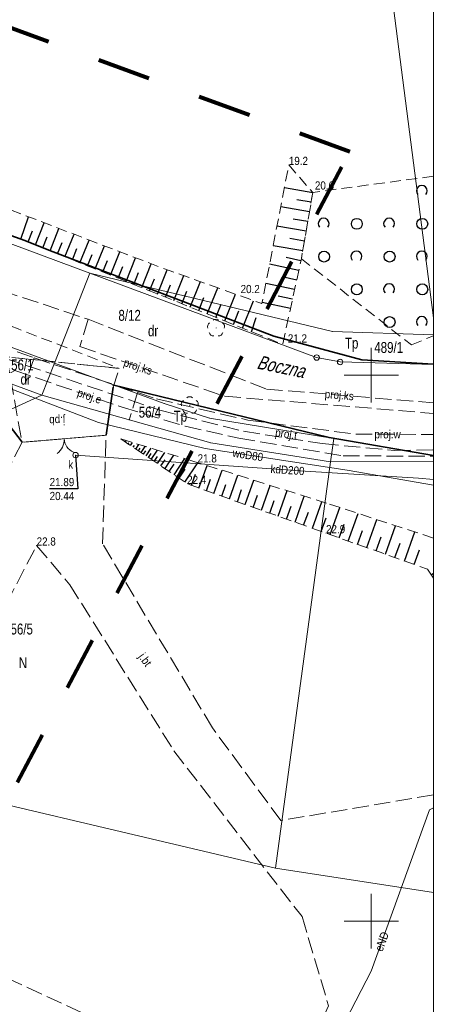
# Model space of a CAD drawing. Header units: metres. Extents: x 5490589 to 5490956, y 5935138 to 5935420.
# Tile 38 of 39: x 5490918 to 5490956, y 5935242 to 5935333. Entities that reach past the tile are written whole.
import ezdxf
from ezdxf.enums import TextEntityAlignment as Align

# ---------------------------------------------------------------- set-up
doc = ezdxf.new("R2010")
doc.units = ezdxf.units.M
doc.header["$MEASUREMENT"] = 0
for name, pattern in [('1.0_0.5', [1.5, 1, -0.5]), ('1.5_0.5', [2, 1.5, -0.5]), ('218-1000', [1.4, 0.7, -0.7]), ('219-500', [0]), ('egkk-500', [0]), ('egug-500', [0]), ('otob_500', [0])]:
    doc.linetypes.add(name, pattern=pattern)
doc.layers.get('0').update_dxf_attribs({"color": 2, "linetype": 'CONTINUOUS', "lineweight": 5})
for name, color, linetype in [('000 Inne (niezydentyfikowane)', 7, 'CONTINUOUS'), ('202-punkt graniczny', 7, 'CONTINUOUS'), ('203-punkt graniczny', 7, 'CONTINUOUS'), ('209-oznaczenie konturu klasyfikacyjnego', 7, 'CONTINUOUS'), ('210-oznaczenie konturu użytku gruntowego', 7, 'CONTINUOUS'), ('211-numer działki ewidencyjnej', 7, 'CONTINUOUS'), ('217-kontur klasyfikacyjny', 7, 'CONTINUOUS'), ('218-kontur użytku gruntowego', 7, 'CONTINUOUS'), ('219-działka ewidencyjna', 7, 'CONTINUOUS'), ('994-Nazwa ulicy', 7, 'CONTINUOUS'), ('brama', 7, 'CONTINUOUS'), ('chodnik', 7, 'CONTINUOUS'), ('drzewo liściaste', 7, 'CONTINUOUS'), ('jezdnia', 7, 'CONTINUOUS'), ('jezdnia-Atr17', 7, 'CONTINUOUS'), ('ogrodzenie trwałe', 7, 'CONTINUOUS'), ('pikieta naturalna', 7, 'CONTINUOUS'), ('pikieta naturalna-Atr2', 7, 'CONTINUOUS'), ('przewód elektroenergetyczny podziemny', 7, 'CONTINUOUS'), ('przewód elektroenergetyczny podziemny - ob. projektowany', 7, 'CONTINUOUS'), ('przewód elektroenergetyczny podziemny - ob. projektowany-Atr1', 7, 'CONTINUOUS'), ('przewód elektroenergetyczny podziemny-Atr1', 7, 'CONTINUOUS'), ('przewód kanalizacyjny', 7, 'CONTINUOUS'), ('przewód kanalizacyjny - ob. projektowany', 7, 'CONTINUOUS'), ('przewód kanalizacyjny - ob. projektowany-Atr1', 7, 'CONTINUOUS'), ('przewód kanalizacyjny-Atr1', 7, 'CONTINUOUS'), ('przewód telekomunikacyjny podziemny - ob. projektowany', 7, 'CONTINUOUS'), ('przewód telekomunikacyjny podziemny - ob. projektowany-Atr1', 7, 'CONTINUOUS'), ('przewód wodociągowy', 7, 'CONTINUOUS'), ('przewód wodociągowy - ob. projektowany', 7, 'CONTINUOUS'), ('przewód wodociągowy - ob. projektowany-Atr1', 7, 'CONTINUOUS'), ('przewód wodociągowy-Atr1', 7, 'CONTINUOUS'), ('rzędna', 7, 'CONTINUOUS'), ('rzędna-Atr2', 7, 'CONTINUOUS'), ('rzędna-Atr3', 7, 'CONTINUOUS'), ('skarpa nieumocniona', 7, 'CONTINUOUS'), ('studnia kanalizacyjna', 7, 'CONTINUOUS'), ('studnia kanalizacyjna-Atr17', 7, 'CONTINUOUS'), ('zadrzewienie  zakrzewienie', 7, 'CONTINUOUS')]:
    doc.layers.add(name, color=color, linetype=linetype)
doc.layers.add('zakres nowy', color=6, linetype='218-1000', lineweight=80)
doc.styles.get("Standard").update_dxf_attribs({"font": 'Working1250', "width": 0.75})
doc.linetypes.add('902-500', pattern='A,3.75,0,[1,ksztalty.shx,S=0.5,R=0,X=0,Y=0],3.75', length=7.5)

# ---------------------------------------------------------------- blocks, each defined once
blk = doc.blocks.new('203')
at = {"linetype": 'Continuous', "lineweight": 0}
h = blk.add_hatch(color=0, dxfattribs=at)
edge = h.paths.add_edge_path()
edge.add_arc((0, 0), 0.045, 0, 360)
blk = doc.blocks.new('202')
at = {"color": 0, "linetype": 'Continuous', "lineweight": 0}
blk.add_circle((0, 0), 0.25, dxfattribs=at)
blk = doc.blocks.new('OK02')
at = {"color": 0, "linetype": 'Continuous', "lineweight": 0}
for centre, start, end in [((-1.5, 0), 0, 60), ((1.5, 0), 120, 180)]:
    blk.add_arc(centre, 1.5, start, end, dxfattribs=at)
blk = doc.blocks.new('PW01')
at = {"linetype": 'Continuous', "lineweight": 13}
h = blk.add_hatch(color=0, dxfattribs=at)
edge = h.paths.add_edge_path()
edge.add_arc((0, 0), 0.045, 0, 360)
blk = doc.blocks.new('OTZK1')
at = {"color": 0, "linetype": 'Continuous'}
blk.add_circle((0, 0), 0.5, dxfattribs=at)
blk = doc.blocks.new('OTZK2')
at = {"color": 0, "linetype": 'Continuous'}
blk.add_arc((0, 0), 0.5, 318.85, 221.162, dxfattribs=at)
blk = doc.blocks.new('OP021')
at = {"linetype": 'Continuous', "lineweight": 13}
h = blk.add_hatch(color=0, dxfattribs=at)
edge = h.paths.add_edge_path()
edge.add_arc((0, 0), 0.05, 0, 360)
at = {"color": 0, "linetype": 'Continuous', "lineweight": 13}
for centre, start, end in [((-0.38, 0.124), 121.308, 202.548), ((0, 0.4), 49.272, 130.728), ((0.38, 0.124), 337.452, 58.692), ((-0.235, -0.324), 193.221, 274.871), ((0.235, -0.324), 265.129, 346.779)]:
    blk.add_arc(centre, 0.4, start, end, dxfattribs=at)
blk = doc.blocks.new('US15')
at = {"color": 0, "linetype": 'Continuous', "lineweight": 13}
blk.add_circle((0, 0), 0.25, dxfattribs=at)

msp = doc.modelspace()

# ---------------------------------------------------------------- linework, layer by layer
at = {"color": 0}
for p, q in [((5490950, 5935297.5), (5490950, 5935302.5)), ((5490950, 5935297.5), (5490950, 5935302.5)), ((5490947.5, 5935300), (5490952.5, 5935300)), ((5490947.5, 5935300), (5490952.5, 5935300)), ((5490950, 5935250), (5490950, 5935252.5)), ((5490950, 5935250), (5490950, 5935252.5)), ((5490947.5, 5935250), (5490952.5, 5935250)), ((5490947.5, 5935250), (5490952.5, 5935250)), ((5490947.5, 5935250), (5490952.5, 5935250)), ((5490947.5, 5935250), (5490952.5, 5935250)), ((5490950, 5935247.5), (5490950, 5935250)), ((5490950, 5935247.5), (5490950, 5935250))]:
    msp.add_line(p, q, dxfattribs=at)
at = {"color": 0, "linetype": 'Continuous'}
msp.add_lwpolyline([(5490588.808, 5935143.133), (5490955.689, 5935143.133), (5490955.689, 5935420.132), (5490588.808, 5935420.132)], close=True, dxfattribs=at)
at = {"layer": '000 Inne (niezydentyfikowane)', "color": 7, "linetype": 'Continuous', "lineweight": 25, "flags": 128}
for points in [[(5490944.64, 5935316.69), (5490942.04, 5935317.14)], [(5490944.48, 5935315.82), (5490943.18, 5935316.05)], [(5490944.33, 5935314.94), (5490941.7, 5935315.4)], [(5490917.86, 5935312.45), (5490918.58, 5935314.49)], [(5490919.21, 5935311.92), (5490920.02, 5935313.94)], [(5490944.18, 5935314.05), (5490942.85, 5935314.28)], [(5490918.54, 5935312.19), (5490918.94, 5935313.19)], [(5490920.55, 5935311.38), (5490921.37, 5935313.42)], [(5490921.92, 5935310.83), (5490922.75, 5935312.9)], [(5490944.02, 5935313.16), (5490941.35, 5935313.62)], [(5490919.88, 5935311.65), (5490920.29, 5935312.66)], [(5490921.23, 5935311.11), (5490921.65, 5935312.13)], [(5490923.29, 5935310.28), (5490924.13, 5935312.36)], [(5490943.87, 5935312.26), (5490942.52, 5935312.5)], [(5490922.6, 5935310.56), (5490923.02, 5935311.59)], [(5490923.99, 5935310), (5490924.41, 5935311.05)], [(5490924.69, 5935309.72), (5490925.53, 5935311.83)], [(5490926.09, 5935309.15), (5490926.95, 5935311.29)], [(5490943.71, 5935311.36), (5490941.01, 5935311.83)], [(5490925.39, 5935309.44), (5490925.81, 5935310.5)], [(5490927.52, 5935308.58), (5490928.38, 5935310.74)], [(5490928.95, 5935308.01), (5490929.83, 5935310.18)], [(5490943.35, 5935309.57), (5490940.68, 5935310.16)], [(5490943.55, 5935310.46), (5490942.2, 5935310.75)], [(5490926.8, 5935308.87), (5490927.23, 5935309.94)], [(5490928.23, 5935308.29), (5490928.67, 5935309.38)], [(5490930.41, 5935307.42), (5490931.3, 5935309.63)], [(5490929.68, 5935307.71), (5490930.12, 5935308.81)], [(5490931.89, 5935306.83), (5490932.8, 5935309.1)], [(5490933.4, 5935306.22), (5490934.34, 5935308.55)], [(5490942.97, 5935307.82), (5490940.34, 5935308.39)], [(5490943.16, 5935308.69), (5490941.83, 5935308.98)], [(5490931.14, 5935307.13), (5490931.59, 5935308.25)], [(5490932.64, 5935306.53), (5490933.1, 5935307.68)], [(5490934.96, 5935305.59), (5490935.92, 5935307.99)], [(5490936.56, 5935304.95), (5490937.54, 5935307.41)], [(5490934.18, 5935305.91), (5490934.65, 5935307.09)], [(5490938.2, 5935304.29), (5490939.21, 5935306.81)], [(5490942.59, 5935306.08), (5490940, 5935306.65)], [(5490942.78, 5935306.95), (5490941.47, 5935307.23)], [(5490935.75, 5935305.28), (5490936.24, 5935306.49)], [(5490937.37, 5935304.63), (5490937.87, 5935305.87)], [(5490939.03, 5935303.96), (5490939.46, 5935305.27)], [(5490927.46, 5935293.87), (5490927.54, 5935294)], [(5490927.69, 5935293.71), (5490927.76, 5935293.81)], [(5490927.93, 5935293.55), (5490928.11, 5935293.82)], [(5490928.17, 5935293.39), (5490928.29, 5935293.56)], [(5490928.41, 5935293.23), (5490928.69, 5935293.65)], [(5490928.65, 5935293.07), (5490928.81, 5935293.31)], [(5490928.89, 5935292.91), (5490929.26, 5935293.47)], [(5490929.13, 5935292.75), (5490929.34, 5935293.07)], [(5490929.35, 5935292.6), (5490929.81, 5935293.3)], [(5490929.82, 5935292.28), (5490930.39, 5935293.13)], [(5490929.58, 5935292.45), (5490929.83, 5935292.83)], [(5490930.1, 5935292.1), (5490930.41, 5935292.56)], [(5490930.4, 5935291.9), (5490931.08, 5935292.91)], [(5490930.72, 5935291.68), (5490931.1, 5935292.24)], [(5490931.09, 5935291.44), (5490931.91, 5935292.66)], [(5490931.92, 5935290.88), (5490932.9, 5935292.36)], [(5490931.48, 5935291.17), (5490931.93, 5935291.84)], [(5490932.39, 5935290.56), (5490932.94, 5935291.37)], [(5490932.92, 5935290.21), (5490934.11, 5935291.98)], [(5490934.2, 5935289.66), (5490934.94, 5935291.72)], [(5490935.58, 5935289.17), (5490936.33, 5935291.28)], [(5490933.53, 5935289.89), (5490933.89, 5935290.92)], [(5490934.89, 5935289.41), (5490935.26, 5935290.46)], [(5490937, 5935288.66), (5490937.77, 5935290.83)], [(5490938.45, 5935288.15), (5490939.23, 5935290.37)], [(5490936.29, 5935288.92), (5490936.67, 5935289.99)], [(5490937.72, 5935288.41), (5490938.11, 5935289.51)], [(5490939.93, 5935287.62), (5490940.74, 5935289.9)], [(5490941.45, 5935287.09), (5490942.28, 5935289.42)], [(5490939.18, 5935287.89), (5490939.58, 5935289.01)], [(5490940.69, 5935287.36), (5490941.09, 5935288.51)], [(5490943.01, 5935286.53), (5490943.85, 5935288.92)], [(5490942.22, 5935286.81), (5490942.64, 5935287.99)], [(5490944.6, 5935285.97), (5490945.47, 5935288.41)], [(5490946.23, 5935285.39), (5490947.12, 5935287.88)], [(5490943.8, 5935286.25), (5490944.23, 5935287.46)], [(5490945.41, 5935285.68), (5490945.85, 5935286.92)], [(5490947.89, 5935284.8), (5490948.79, 5935287.33)], [(5490949.58, 5935284.2), (5490950.5, 5935286.78)], [(5490947.06, 5935285.1), (5490947.51, 5935286.35)], [(5490948.74, 5935284.5), (5490949.19, 5935285.78)], [(5490951.3, 5935283.59), (5490952.23, 5935286.21)], [(5490950.44, 5935283.9), (5490950.9, 5935285.2)], [(5490953.05, 5935282.97), (5490953.99, 5935285.64)], [(5490952.17, 5935283.29), (5490952.64, 5935284.6)], [(5490953.94, 5935282.66), (5490954.41, 5935284)]]:
    msp.add_lwpolyline(points, dxfattribs=at)
at = {"layer": '000 Inne (niezydentyfikowane)', "color": 7, "linetype": 'Continuous', "lineweight": 25}
msp.add_lwpolyline([(5490955.49, 5935281.72), (5490955.689, 5935281.851)], dxfattribs=at)
at = {"layer": '217-kontur klasyfikacyjny', "color": 3, "linetype": 'egkk-500', "lineweight": 18, "flags": 128}
for points in [[(5490808.45, 5935352.38), (5490924.21, 5935309.33)], [(5490924.21, 5935309.33), (5490946.43, 5935303.98)], [(5490941.22, 5935254.87), (5490901.54, 5935264.2)]]:
    msp.add_lwpolyline(points, dxfattribs=at)
at = {"layer": '217-kontur klasyfikacyjny', "color": 3, "linetype": 'egkk-500', "lineweight": 18}
for points in [[(5490955.689, 5935305.24), (5490950.56, 5935344.99)], [(5490946.43, 5935303.98), (5490955.689, 5935303.686)], [(5490955.689, 5935252.625), (5490941.22, 5935254.87)]]:
    msp.add_lwpolyline(points, dxfattribs=at)
at = {"layer": '218-kontur użytku gruntowego', "color": 3, "linetype": 'egug-500', "lineweight": 18, "flags": 128}
for points in [[(5490808.45, 5935352.38), (5490924.21, 5935309.33)], [(5490924.21, 5935309.33), (5490808.45, 5935352.38)], [(5490924.21, 5935309.33), (5490946.43, 5935303.98)], [(5490924.21, 5935309.33), (5490944.99, 5935301.6)], [(5490946.43, 5935303.98), (5490924.21, 5935309.33)], [(5490944.99, 5935301.6), (5490924.21, 5935309.33)], [(5490944.99, 5935301.6), (5490947.14, 5935301.2)], [(5490947.14, 5935301.2), (5490944.99, 5935301.6)], [(5490920.97, 5935301.09), (5490919.81, 5935298.17)], [(5490919.81, 5935298.17), (5490920.97, 5935301.09)], [(5490931.02, 5935297.41), (5490920.97, 5935301.09)], [(5490920.97, 5935301.09), (5490931.02, 5935297.41)], [(5490919.81, 5935298.17), (5490913.3, 5935295.19)], [(5490913.3, 5935295.19), (5490919.81, 5935298.17)], [(5490935.28, 5935293.79), (5490919.81, 5935298.17)], [(5490919.81, 5935298.17), (5490935.28, 5935293.79)], [(5490935.17, 5935296.06), (5490931.02, 5935297.41)], [(5490931.02, 5935297.41), (5490935.17, 5935296.06)], [(5490946.56, 5935294.18), (5490935.17, 5935296.06)], [(5490935.17, 5935296.06), (5490946.56, 5935294.18)], [(5490946.27, 5935292.05), (5490935.28, 5935293.79)], [(5490935.28, 5935293.79), (5490946.27, 5935292.05)], [(5490941.22, 5935254.87), (5490946.27, 5935292.05)], [(5490901.54, 5935264.2), (5490941.22, 5935254.87)], [(5490941.22, 5935254.87), (5490901.54, 5935264.2)]]:
    msp.add_lwpolyline(points, dxfattribs=at)
at = {"layer": '218-kontur użytku gruntowego', "color": 3, "linetype": 'egug-500', "lineweight": 18}
for points in [[(5490955.689, 5935305.24), (5490950.56, 5935344.99)], [(5490955.689, 5935303.686), (5490946.43, 5935303.98)], [(5490946.43, 5935303.98), (5490955.689, 5935303.686)], [(5490955.689, 5935300.96), (5490947.14, 5935301.2)], [(5490947.14, 5935301.2), (5490955.689, 5935300.96)], [(5490946.56, 5935294.18), (5490955.689, 5935292.677)], [(5490955.689, 5935292.677), (5490946.56, 5935294.18)], [(5490946.27, 5935292.05), (5490955.689, 5935292.109)], [(5490955.689, 5935252.625), (5490941.22, 5935254.87)]]:
    msp.add_lwpolyline(points, dxfattribs=at)
at = {"layer": '219-działka ewidencyjna', "color": 7, "linetype": '219-500', "lineweight": 18, "flags": 128}
for points in [[(5490808.45, 5935352.38), (5490924.21, 5935309.33)], [(5490920.97, 5935301.09), (5490924.21, 5935309.33)], [(5490944.99, 5935301.6), (5490924.21, 5935309.33)], [(5490924.21, 5935309.33), (5490946.43, 5935303.98)], [(5490916.08, 5935302.88), (5490920.97, 5935301.09)], [(5490947.14, 5935301.2), (5490944.99, 5935301.6)], [(5490919.81, 5935298.17), (5490920.97, 5935301.09)], [(5490931.02, 5935297.41), (5490920.97, 5935301.09)], [(5490914.48, 5935300.11), (5490919.81, 5935298.17)], [(5490913.3, 5935295.19), (5490919.81, 5935298.17)], [(5490919.81, 5935298.17), (5490935.28, 5935293.79)], [(5490935.17, 5935296.06), (5490931.02, 5935297.41)], [(5490946.56, 5935294.18), (5490935.17, 5935296.06)], [(5490946.56, 5935294.18), (5490946.27, 5935292.05)], [(5490935.28, 5935293.79), (5490946.27, 5935292.05)], [(5490941.22, 5935254.87), (5490946.27, 5935292.05)], [(5490941.22, 5935254.87), (5490901.54, 5935264.2)]]:
    msp.add_lwpolyline(points, dxfattribs=at)
at = {"layer": '219-działka ewidencyjna', "color": 7, "linetype": '219-500', "lineweight": 18}
for points in [[(5490946.43, 5935303.98), (5490955.689, 5935303.684)], [(5490955.689, 5935300.96), (5490947.14, 5935301.2)], [(5490955.689, 5935292.677), (5490946.56, 5935294.18)], [(5490955.689, 5935252.625), (5490941.22, 5935254.87)]]:
    msp.add_lwpolyline(points, dxfattribs=at)
at = {"layer": 'brama', "color": 7, "linetype": 'otob_500', "lineweight": 18, "flags": 128}
msp.add_lwpolyline([(5490925.68, 5935294.49), (5490917.98, 5935293.85)], dxfattribs=at)
at = {"layer": 'chodnik', "color": 7, "linetype": '1.0_0.5', "lineweight": 18, "flags": 128}
msp.add_lwpolyline([(5490859.03, 5935182.43), (5490859.6, 5935180.32), (5490861.58, 5935181.4), (5490871.71, 5935186.15), (5490883.27, 5935190.23), (5490893.51, 5935218.78), (5490890.58, 5935231.98), (5490884, 5935241.17), (5490882.18, 5935246.48), (5490883.08, 5935251.11), (5490886.11, 5935254.98), (5490890.06, 5935260.17), (5490894.63, 5935267.52), (5490900.03, 5935278.36), (5490900.68, 5935280.02), (5490907.38, 5935295.76), (5490911.59, 5935299.42), (5490916.58, 5935301.67), (5490926.88, 5935300.61), (5490922.72, 5935302.25), (5490917.62, 5935304.23), (5490914.8, 5935305.28), (5490908.6, 5935301.42), (5490907.77, 5935307.78), (5490903.69, 5935309.28), (5490904.92, 5935305.76), (5490904.3, 5935296.93), (5490899.26, 5935284.74), (5490898.54, 5935281.92), (5490897.61, 5935279.45), (5490892.3, 5935268.61), (5490890.2, 5935265.31), (5490888.14, 5935261.52), (5490884.07, 5935256.93), (5490881.08, 5935252.17), (5490879.39, 5935247.55), (5490879.63, 5935243.74), (5490882.01, 5935239.38), (5490888.08, 5935232.15), (5490891.59, 5935218.14), (5490882.51, 5935192.2), (5490870.94, 5935187.97), (5490860.67, 5935183.31)], close=True, dxfattribs=at)
at = {"layer": 'jezdnia', "color": 7, "linetype": '1.5_0.5', "lineweight": 18, "flags": 128}
msp.add_lwpolyline([(5490916.58, 5935301.67), (5490917.98, 5935293.85), (5490925.68, 5935294.49), (5490926.34, 5935298.89), (5490926.88, 5935300.61)], close=True, dxfattribs=at)
at = {"layer": 'jezdnia', "color": 7, "linetype": '1.5_0.5', "lineweight": 18}
msp.add_lwpolyline([(5490955.689, 5935261.564), (5490941.7, 5935259.22), (5490935.44, 5935267.7), (5490925.37, 5935284.55), (5490925.68, 5935294.49), (5490917.98, 5935293.85), (5490907.5, 5935273.44), (5490902.84, 5935264), (5490907.39, 5935261.36), (5490919.32, 5935284.41), (5490922.37, 5935280.8), (5490931.9, 5935265.61), (5490943.65, 5935250.42), (5490946.08, 5935242.27), (5490942.11, 5935233.44), (5490930.68, 5935238.29), (5490912.57, 5935246.67), (5490910.44, 5935242.93), (5490923.47, 5935237.15), (5490955.689, 5935223.168)], dxfattribs=at)
at = {"layer": 'ogrodzenie trwałe', "color": 7, "linetype": '902-500', "lineweight": 35, "flags": 128}
for points in [[(5490918.24, 5935312.31), (5490909.99, 5935315.24), (5490888.8, 5935323.34), (5490866.17, 5935331.49), (5490844.81, 5935339.28), (5490823.34, 5935347.05)], [(5490917.98, 5935293.85), (5490913.98, 5935299.05), (5490901.45, 5935277.57), (5490895.39, 5935267.08), (5490891.15, 5935259.38), (5490887.8, 5935253.51), (5490885.58, 5935249.88), (5490883.28, 5935245.92), (5490888.67, 5935243.65)], [(5490925.68, 5935294.49), (5490926.34, 5935298.89)]]:
    msp.add_lwpolyline(points, dxfattribs=at)
at = {"layer": 'ogrodzenie trwałe', "color": 7, "linetype": '902-500', "lineweight": 35}
for points in [[(5490955.689, 5935300.989), (5490949.12, 5935301.39), (5490941.08, 5935303.57), (5490920.45, 5935311.42), (5490918.24, 5935312.31)], [(5490926.29, 5935299.11), (5490946.13, 5935294.27), (5490955.689, 5935292.626)]]:
    msp.add_lwpolyline(points, dxfattribs=at)
at = {"layer": 'przewód elektroenergetyczny podziemny', "color": 1, "linetype": 'Continuous', "lineweight": 18}
msp.add_lwpolyline([(5490908.02, 5935283.46), (5490907.37, 5935280.93), (5490908.03, 5935279.36), (5490903.29, 5935271.73), (5490893.46, 5935256.98), (5490889.47, 5935251.17), (5490889.32, 5935250.8), (5490896.02, 5935248.55), (5490903.08, 5935245.36), (5490918.81, 5935237.3), (5490939.57, 5935227.13), (5490942.98, 5935232.24), (5490946.19, 5935238.69), (5490947.67, 5935240.93), (5490949.98, 5935245.42), (5490955.35, 5935260.21), (5490955.689, 5935260.382)], dxfattribs=at)
at = {"layer": 'przewód elektroenergetyczny podziemny - ob. projektowany', "color": 1, "linetype": '1.5_0.5', "lineweight": 18}
msp.add_lwpolyline([(5490716.38, 5935370.61), (5490716.52, 5935370.56), (5490719.13, 5935372.2), (5490720.36, 5935372.04), (5490750.24, 5935361.27), (5490782.44, 5935349.6), (5490808.06, 5935340.29), (5490811.02, 5935340.26), (5490814.29, 5935338.03), (5490846.48, 5935326.34), (5490880.65, 5935313.92), (5490897.4, 5935307.85), (5490899.55, 5935305.64), (5490900, 5935303.4), (5490911.68, 5935299.1), (5490913.93, 5935300.58), (5490916.2, 5935299.77), (5490917.33, 5935300.41), (5490927.15, 5935297.06), (5490932.95, 5935295.32), (5490937.85, 5935294.23), (5490947.41, 5935292.61), (5490955.689, 5935292.568)], dxfattribs=at)
at = {"layer": 'przewód kanalizacyjny', "color": 34, "linetype": 'Continuous', "lineweight": 18}
msp.add_lwpolyline([(5490922.89, 5935292.67), (5490943.94, 5935291.2), (5490954.34, 5935290.56), (5490955.689, 5935290.446)], dxfattribs=at)
at = {"layer": 'przewód kanalizacyjny - ob. projektowany', "color": 34, "linetype": '1.5_0.5', "lineweight": 18, "flags": 128}
msp.add_lwpolyline([(5490707.95, 5935384.8), (5490733.67, 5935374.35), (5490778.22, 5935358.04), (5490823.47, 5935341.45), (5490871.69, 5935323.81), (5490910.17, 5935309.72), (5490924.03, 5935305.11)], dxfattribs=at)
at = {"layer": 'przewód kanalizacyjny - ob. projektowany', "color": 34, "linetype": '1.5_0.5', "lineweight": 18}
for points in [[(5490924.03, 5935305.11), (5490923.29, 5935302.6), (5490936.56, 5935298.06), (5490955.689, 5935296.49)], [(5490924.03, 5935305.11), (5490940.38, 5935298.72), (5490955.689, 5935297.458)]]:
    msp.add_lwpolyline(points, dxfattribs=at)
at = {"layer": 'przewód telekomunikacyjny podziemny - ob. projektowany', "color": 30, "linetype": '1.5_0.5', "lineweight": 18}
msp.add_lwpolyline([(5490913.94, 5935302.38), (5490914.46, 5935302.19), (5490930.6, 5935296.79), (5490938.29, 5935294.85), (5490945.51, 5935293.72), (5490952.14, 5935293.1), (5490955.689, 5935293.149)], dxfattribs=at)
at = {"layer": 'przewód wodociągowy', "color": 5, "linetype": 'Continuous', "lineweight": 18}
msp.add_lwpolyline([(5490916.8, 5935298.81), (5490924.99, 5935295.67), (5490934.77, 5935293.28), (5490947.78, 5935291.29), (5490955.689, 5935289.93)], dxfattribs=at)
at = {"layer": 'przewód wodociągowy - ob. projektowany', "color": 5, "linetype": '1.5_0.5', "lineweight": 18}
msp.add_lwpolyline([(5490915.63, 5935302.78), (5490919.1, 5935301.58), (5490928.58, 5935298.39), (5490930.3, 5935297.81), (5490938.67, 5935295.88), (5490948.58, 5935294.59), (5490955.689, 5935294.566)], dxfattribs=at)
at = {"layer": 'przewód wodociągowy - ob. projektowany', "color": 5, "linetype": '1.5_0.5', "lineweight": 18, "flags": 128}
for points in [[(5490919.1, 5935301.58), (5490918.33, 5935299.39)], [(5490928.58, 5935298.39), (5490927.81, 5935295.88)]]:
    msp.add_lwpolyline(points, dxfattribs=at)
at = {"layer": 'rzędna-Atr2', "color": 7}
for p, q in [((5490922.89, 5935292.67), (5490923.108, 5935289.596)), ((5490923.108, 5935289.596), (5490920.512, 5935289.596))]:
    msp.add_line(p, q, dxfattribs=at)
at = {"layer": 'skarpa nieumocniona', "color": 7, "linetype": '1.0_0.5', "lineweight": 18, "flags": 128}
msp.add_lwpolyline([(5490918.24, 5935312.31), (5490920.45, 5935311.42), (5490941.87, 5935302.82), (5490943.59, 5935310.65), (5490944.64, 5935316.72), (5490942.44, 5935319.23), (5490939.98, 5935306.54), (5490930.91, 5935309.77), (5490911.24, 5935317.3), (5490890.24, 5935324.95), (5490872.76, 5935331.57), (5490866.17, 5935331.49), (5490888.8, 5935323.34), (5490909.99, 5935315.24)], close=True, dxfattribs=at)
msp.add_lwpolyline([(5490918.24, 5935312.31), (5490920.45, 5935311.42), (5490941.87, 5935302.82), (5490943.59, 5935310.65), (5490944.64, 5935316.72), (5490942.44, 5935319.23), (5490939.98, 5935306.54), (5490930.91, 5935309.77), (5490911.24, 5935317.3), (5490890.24, 5935324.95), (5490872.76, 5935331.57), (5490866.17, 5935331.49), (5490888.8, 5935323.34), (5490909.99, 5935315.24)], close=True, dxfattribs=at)
at = {"layer": 'skarpa nieumocniona', "color": 7, "linetype": '1.0_0.5', "lineweight": 18}
for points in [[(5490927.04, 5935294.15), (5490933.23, 5935290), (5490955.15, 5935282.23), (5490955.689, 5935281.411)], [(5490955.689, 5935285.083), (5490945.89, 5935288.28), (5490933.74, 5935292.1), (5490927.04, 5935294.15)], [(5490927.04, 5935294.15), (5490933.23, 5935290), (5490955.15, 5935282.23), (5490955.689, 5935281.411)], [(5490955.689, 5935285.083), (5490945.89, 5935288.28), (5490933.74, 5935292.1), (5490927.04, 5935294.15)]]:
    msp.add_lwpolyline(points, dxfattribs=at)
at = {"layer": 'zadrzewienie  zakrzewienie', "color": 7, "linetype": '1.0_0.5', "lineweight": 18}
for points in [[(5490955.689, 5935318.203), (5490944.64, 5935316.72), (5490943.59, 5935310.65), (5490953.69, 5935302.76)], [(5490953.69, 5935302.76), (5490955.689, 5935303.601)]]:
    msp.add_lwpolyline(points, dxfattribs=at)
at = {"layer": 'zakres nowy', "ltscale": 7}
msp.add_lwpolyline([(5490696.87, 5935411.82), (5490683.11, 5935366.31), (5490696.87, 5935309.87), (5490746.26, 5935230.85), (5490858.09, 5935150.06), (5490948.04, 5935320.45)], close=True, dxfattribs=at)

# ---------------------------------------------------------------- block references
at = {"layer": '202-punkt graniczny', "color": 7, "linetype": 'Continuous', "lineweight": 18}
for p in [(5490944.99, 5935301.6), (5490947.14, 5935301.2)]:
    msp.add_blockref('202', p, dxfattribs=at)
at = {"layer": '203-punkt graniczny', "color": 7, "linetype": 'Continuous', "lineweight": 18}
for p in [(5490924.21, 5935309.33), (5490946.43, 5935303.98), (5490920.97, 5935301.09), (5490919.81, 5935298.17), (5490931.02, 5935297.41), (5490935.17, 5935296.06), (5490946.56, 5935294.18), (5490935.28, 5935293.79), (5490946.27, 5935292.05), (5490941.22, 5935254.87)]:
    msp.add_blockref('203', p, dxfattribs=at)
at = {"layer": 'brama', "color": 7, "linetype": 'Continuous', "lineweight": 18, "rotation": 184.7509999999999}
msp.add_blockref('OK02', (5490921.83, 5935294.17), dxfattribs=at)
at = {"layer": 'drzewo liściaste', "color": 94, "linetype": 'Continuous', "lineweight": 18}
for p in [(5490935.77, 5935304.31), (5490933.36, 5935297.22)]:
    msp.add_blockref('OP021', p, dxfattribs=at)
at = {"layer": 'pikieta naturalna', "color": 7, "linetype": 'Continuous', "lineweight": 13}
for p in [(5490942.45, 5935319.22), (5490944.64, 5935316.71), (5490939.96, 5935306.55), (5490941.88, 5935302.87), (5490934.09, 5935291.99), (5490933.15, 5935290.05), (5490945.85, 5935285.53), (5490919.31, 5935284.39)]:
    msp.add_blockref('PW01', p, dxfattribs=at)
at = {"layer": 'rzędna', "color": 34, "linetype": 'Continuous', "lineweight": 18}
msp.add_blockref('PW01', (5490922.89, 5935292.67), dxfattribs=at)
at = {"layer": 'studnia kanalizacyjna', "color": 34, "linetype": 'Continuous', "lineweight": 18}
msp.add_blockref('US15', (5490922.89, 5935292.67), dxfattribs=at)
at = {"layer": 'zadrzewienie  zakrzewienie', "color": 7, "linetype": 'Continuous', "lineweight": 18}
for name, p in [('OTZK2', (5490954.634, 5935316.857)), ('OTZK2', (5490945.634, 5935313.857)), ('OTZK1', (5490948.676, 5935313.846)), ('OTZK2', (5490951.634, 5935313.857)), ('OTZK1', (5490954.676, 5935313.846)), ('OTZK1', (5490945.676, 5935310.846)), ('OTZK2', (5490948.634, 5935310.857)), ('OTZK1', (5490951.676, 5935310.846)), ('OTZK2', (5490954.634, 5935310.857)), ('OTZK1', (5490948.676, 5935307.846)), ('OTZK2', (5490951.634, 5935307.857)), ('OTZK1', (5490954.676, 5935307.846)), ('OTZK1', (5490951.676, 5935304.846)), ('OTZK2', (5490954.634, 5935304.857))]:
    msp.add_blockref(name, p, dxfattribs=at)

# ---------------------------------------------------------------- texts
at = {"layer": '209-oznaczenie konturu klasyfikacyjnego', "color": 3, "linetype": 'Continuous', "lineweight": 18, "width": 0.79}
msp.add_text('dr', height=1, dxfattribs=at).set_placement((5490917.844, 5935300.117), align=Align.TOP_LEFT)
at = {"layer": '210-oznaczenie konturu użytku gruntowego', "color": 3, "linetype": 'Continuous', "lineweight": 18, "width": 0.79}
for s, p in [('dr', (5490929.525, 5935303.548)), ('Tp', (5490947.585, 5935302.427)), ('Tp', (5490931.88, 5935295.728)), ('N', (5490917.686, 5935273.169))]:
    msp.add_text(s, height=1, dxfattribs=at).set_placement(p)
at = {"layer": '211-numer działki ewidencyjnej', "color": 7, "linetype": 'Continuous', "lineweight": 18, "width": 0.79}
for s, p in [('8/12', (5490926.819, 5935305.967)), ('489/1', (5490950.274, 5935303.026)), ('56/1', (5490916.981, 5935301.427)), ('56/4', (5490928.679, 5935297.101)), ('56/5', (5490916.926, 5935277.249))]:
    msp.add_text(s, height=1, dxfattribs=at).set_placement(p, align=Align.TOP_LEFT)
at = {"layer": '994-Nazwa ulicy', "color": 7, "linetype": 'Continuous', "lineweight": 25, "oblique": 15, "width": 0.79}
msp.add_text('Boczna', height=1.25, rotation=348.30762, dxfattribs=at).set_placement((5490939.439, 5935300.609))
at = {"layer": 'jezdnia-Atr17', "color": 7, "width": 0.9}
for s, rotation, p in [('j.pb', 181.314, (5490921.92, 5935296.197)), ('j.bt', 306.253, (5490928.61, 5935274.21))]:
    msp.add_text(s, height=0.75, rotation=rotation, dxfattribs=at).set_placement(p)
at = {"layer": 'pikieta naturalna-Atr2', "color": 7, "width": 0.9}
for s, p in [('19.2', (5490942.44, 5935319.23)), ('20.6', (5490944.83, 5935316.98)), ('20.2', (5490938.02, 5935307.5)), ('21.2', (5490942.35, 5935302.98)), ('21.8', (5490934.08, 5935292)), ('22.4', (5490933.12, 5935290.03)), ('22.9', (5490945.85, 5935285.52)), ('22.8', (5490919.32, 5935284.39))]:
    msp.add_text(s, height=0.75, dxfattribs=at).set_placement(p)
at = {"layer": 'przewód elektroenergetyczny podziemny - ob. projektowany-Atr1', "color": 1, "width": 0.9}
msp.add_text('proj.e', height=0.75, rotation=341.163, dxfattribs=at).set_placement((5490923.1, 5935298.44), align=Align.MIDDLE_LEFT)
at = {"layer": 'przewód elektroenergetyczny podziemny-Atr1', "color": 1, "width": 0.9}
msp.add_text('eND', height=0.75, rotation=70.045, dxfattribs=at).set_placement((5490950.66, 5935247.29), align=Align.MIDDLE_LEFT)
at = {"layer": 'przewód kanalizacyjny - ob. projektowany-Atr1', "color": 34, "width": 0.9}
for rotation, p in [(341.113, (5490927.357, 5935301.209)), (-4.712, (5490945.742, 5935298.278))]:
    msp.add_text('proj.ks', height=0.75, rotation=rotation, dxfattribs=at).set_placement(p, align=Align.MIDDLE_LEFT)
at = {"layer": 'przewód kanalizacyjny-Atr1', "color": 34, "width": 0.9}
msp.add_text('kdD200', height=0.75, rotation=356.005, dxfattribs=at).set_placement((5490940.77, 5935291.42), align=Align.MIDDLE_LEFT)
at = {"layer": 'przewód telekomunikacyjny podziemny - ob. projektowany-Atr1', "color": 30, "width": 0.9}
msp.add_text('proj.t', height=0.75, rotation=351.105, dxfattribs=at).set_placement((5490941.15, 5935294.4))
at = {"layer": 'przewód wodociągowy - ob. projektowany-Atr1', "color": 5, "width": 0.9}
msp.add_text('proj.w', height=0.75, rotation=359.805, dxfattribs=at).set_placement((5490950.29, 5935294.58), align=Align.MIDDLE_LEFT)
at = {"layer": 'przewód wodociągowy-Atr1', "color": 5, "width": 0.9}
msp.add_text('woD80', height=0.75, rotation=351.303, dxfattribs=at).set_placement((5490937.3, 5935292.89), align=Align.MIDDLE_LEFT)
at = {"layer": 'rzędna-Atr2', "color": 34, "width": 0.9}
msp.add_text('21.89', height=0.75, dxfattribs=at).set_placement((5490920.512, 5935289.604), align=Align.BOTTOM_LEFT)
at = {"layer": 'rzędna-Atr3', "color": 34, "width": 0.9}
msp.add_text('20.44', height=0.75, dxfattribs=at).set_placement((5490920.512, 5935288.328), align=Align.BOTTOM_LEFT)
at = {"layer": 'studnia kanalizacyjna-Atr17', "color": 34, "width": 0.9}
msp.add_text('k', height=0.75, dxfattribs=at).set_placement((5490922.22, 5935291.42))

doc.saveas('drawing.dxf')
